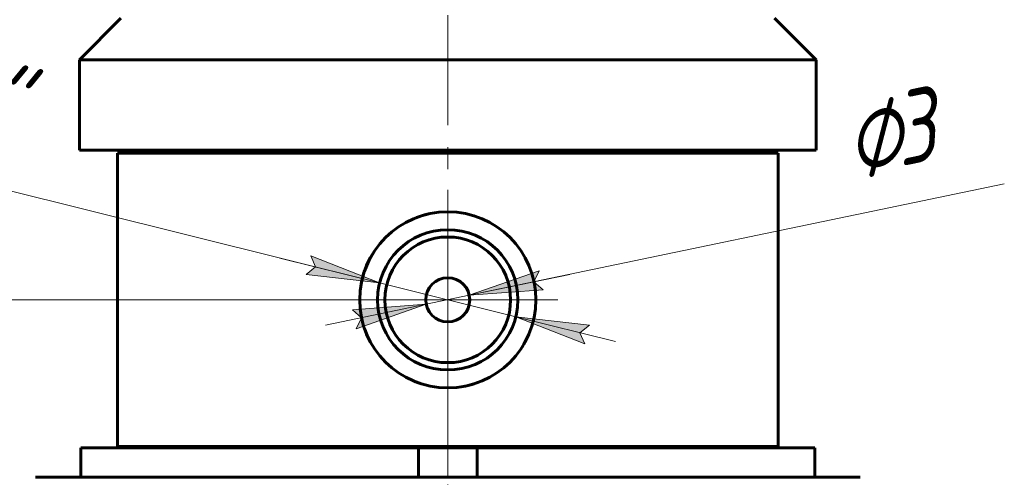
# Model space of a CAD drawing. Header units: millimetres. Extents: x 0 to 210, y 0 to 297.
# Tile 4 of 29: x 40 to 107, y 174 to 205. Entities that reach past the tile are written whole.
import ezdxf

# ---------------------------------------------------------------- set-up
doc = ezdxf.new("R2010")
doc.units = ezdxf.units.MM
for name, pattern in [('K5LT_AXLED', [12, 7.5, -1.5, 1.5, -1.5]), ('K5LT_BASIC', [0]), ('K5LT_THIN', [0])]:
    doc.linetypes.add(name, pattern=pattern)
doc.layers.add('Системный слой', color=7, linetype='Continuous')
doc.layers.add('Системный слой (1)', color=251, linetype='Continuous', true_color=0x6c6c6c)
doc.styles.add('KDIMTEXTSTYLE', font='txt', dxfattribs={"width": 0.96, "oblique": 15, "height": 5})
doc.styles.add('KTEXTSTYLE', font='txt', dxfattribs={"width": 0.96, "height": 5})
doc.dimstyles.new('KDIMSTYLE (1.00)', dxfattribs={"dimtxt": 5, "dimasz": 1, "dimexe": 2, "dimexo": 0, "dimgap": 1, "dimtad": 1, "dimtxsty": 'KDIMTEXTSTYLE', "dimsah": 1, "dimcen": 0, "dimdle": 1, "dimadec": 0, "dimazin": 0, "dimtfac": 0.667, "dimtmove": 0, "dimatfit": 3, "dimfxl": 1, "dimtvp": 1, "dimtolj": 1, "dimtzin": 0, "dimarcsym": 0})

# ---------------------------------------------------------------- blocks, each defined once
blk = doc.blocks.new('U44')
at = {"layer": 'Системный слой (1)', "color": 143, "linetype": 'K5LT_BASIC', "lineweight": 60, "true_color": 0x33acca}
for p, q in [((74.54, 182.422), (74.665, 182.631)), ((74.665, 182.631), (74.784, 182.843)), ((74.784, 182.843), (74.893, 183.06))]:
    blk.add_line(p, q, dxfattribs=at)
blk = doc.blocks.new('U45')
at = {"layer": 'Системный слой (1)', "color": 143, "linetype": 'K5LT_BASIC', "lineweight": 60, "true_color": 0x33acca}
for p, q in [((70.393, 179.714), (70.774, 179.786)), ((70.774, 179.786), (71.149, 179.881)), ((71.149, 179.881), (71.517, 180.001))]:
    blk.add_line(p, q, dxfattribs=at)
blk = doc.blocks.new('U46')
at = {"layer": 'Системный слой (1)', "color": 143, "linetype": 'K5LT_BASIC', "lineweight": 60, "true_color": 0x33acca}
for p, q in [((67.613, 191.348), (67.339, 191.25)), ((67.892, 191.433), (67.613, 191.348)), ((68.176, 191.504), (67.892, 191.433))]:
    blk.add_line(p, q, dxfattribs=at)
blk = doc.blocks.new('U47')
at = {"layer": 'Системный слой (1)', "color": 143, "linetype": 'K5LT_BASIC', "lineweight": 60, "true_color": 0x33acca}
for p, q in [((63.819, 183.647), (63.935, 183.346)), ((63.935, 183.346), (64.066, 183.052)), ((64.066, 183.052), (64.214, 182.766)), ((67.102, 180.135), (67.284, 180.059)), ((67.284, 180.059), (67.469, 179.988)), ((67.469, 179.988), (67.657, 179.924))]:
    blk.add_line(p, q, dxfattribs=at)
blk = doc.blocks.new('U48')
at = {"layer": 'Системный слой (1)', "color": 143, "linetype": 'K5LT_BASIC', "lineweight": 60, "true_color": 0x33acca}
for p, q in [((64.502, 189.004), (64.092, 188.303)), ((64.092, 188.303), (63.785, 187.549)), ((63.785, 187.549), (63.582, 186.757))]:
    blk.add_line(p, q, dxfattribs=at)
blk = doc.blocks.new('D1')
at = {"layer": 'Системный слой (1)'}
for points in [[(33.243, 180.644), (32.585, 185.644), (31.926, 180.644), (32.585, 181.144)], [(32.585, 130.644), (33.243, 135.644), (32.585, 135.144), (31.926, 135.644)]]:
    blk.add_hatch(color=7, dxfattribs=at).paths.add_polyline_path(points)
at = {"layer": 'Системный слой (1)', "color": 7, "linetype": 'K5LT_THIN', "lineweight": 18, "true_color": 0xffffff}
for p, q in [((69.478, 185.644), (30.585, 185.644)), ((31.926, 180.644), (32.585, 185.644)), ((32.585, 185.644), (33.243, 180.644)), ((32.585, 130.644), (32.585, 185.644)), ((32.585, 181.144), (31.926, 180.644)), ((33.243, 180.644), (32.585, 181.144)), ((32.585, 130.644), (31.926, 135.644)), ((31.926, 135.644), (32.585, 135.144)), ((32.585, 135.144), (33.243, 135.644)), ((33.243, 135.644), (32.585, 130.644)), ((69.478, 130.644), (30.585, 130.644))]:
    blk.add_line(p, q, dxfattribs=at)
blk.add_wipeout([(31.585, 154.456), (24.203, 154.456), (24.203, 161.537), (31.585, 161.537)]).dxf.layer = 'Системный слой (1)'
at = {"layer": 'Системный слой (1)', "color": 7, "insert": (24.997, 154.456), "char_height": 5, "attachment_point": 1, "rotation": 90, "style": 'KTEXTSTYLE'}
blk.add_mtext('\\fArial|b0|c204|p34;\\H5.0;\\W1.000;\\Q15;\\fGOST Type AU|b0|i0|c204|p34;\\Q15;\\W0.960;55', dxfattribs=at)
blk = doc.blocks.new('KDIMARROW_01')
at = {"layer": 'Системный слой'}
blk.add_hatch(color=0, dxfattribs=at).paths.add_polyline_path([(-5, -0.658), (0, 0), (-5, 0.658), (-4.5, 0)])
at = {"layer": 'Системный слой', "color": 0, "linetype": 'K5LT_THIN', "lineweight": 18}
for p, q in [((-4.5, 0), (-5, 0.658)), ((-5, 0.658), (0, 0)), ((0, 0), (-5, -0.658)), ((-5, -0.658), (-4.5, 0))]:
    blk.add_line(p, q, dxfattribs=at)
at = {"layer": 'Системный слой (1)', "color": 0, "linetype": 'K5LT_THIN', "lineweight": 18}
blk.add_line((151.474, 130.644), (150.474, 130.644), dxfattribs=at)
blk = doc.blocks.new('D2')
at = {"layer": 'Системный слой (1)'}
for points in [[(64.837, 186.801), (60.145, 188.649), (60.471, 187.889), (59.827, 187.371)], [(78.486, 183.399), (79.13, 183.917), (74.119, 184.488), (78.812, 182.64)]]:
    blk.add_hatch(color=7, dxfattribs=at).paths.add_polyline_path(points)
at = {"layer": 'Системный слой (1)', "color": 7, "linetype": 'K5LT_THIN', "lineweight": 18, "true_color": 0xffffff}
for p, q in [((64.837, 186.801), (58.045, 188.494)), ((64.837, 186.801), (60.145, 188.649)), ((60.145, 188.649), (60.471, 187.889)), ((60.471, 187.889), (59.827, 187.371)), ((59.827, 187.371), (64.837, 186.801)), ((74.119, 184.488), (64.837, 186.801)), ((74.119, 184.488), (78.812, 182.64)), ((79.13, 183.917), (74.119, 184.488)), ((74.119, 184.488), (80.912, 182.795)), ((78.486, 183.399), (79.13, 183.917)), ((78.812, 182.64), (78.486, 183.399))]:
    blk.add_line(p, q, dxfattribs=at)
blk.add_wipeout([(26.133, 197.478), (27.919, 204.641), (42.8, 200.932), (41.014, 193.769)]).dxf.layer = 'Системный слой (1)'
blk.add_line((64.837, 186.801), (23.951, 196.991), dxfattribs=at)
at = {"layer": 'Системный слой (1)', "color": 7, "insert": (27.726, 203.87), "char_height": 5, "attachment_point": 1, "rotation": 346.00519, "style": 'KTEXTSTYLE'}
blk.add_mtext('\\fArial|b0|c204|p34;\\H5.0;\\W1.000;\\Q15;\\fGOST Type AU|b0|i0|c204|p34;\\Q15;\\W0.960;G1/8"', dxfattribs=at)
blk = doc.blocks.new('D3')
at = {"layer": 'Системный слой (1)'}
for points in [[(75.352, 186.87), (75.976, 186.327), (70.947, 185.951), (75.707, 187.616)], [(63.25, 183.672), (68.01, 185.338), (62.981, 184.961), (63.605, 184.419)]]:
    blk.add_hatch(color=7, dxfattribs=at).paths.add_polyline_path(points)
at = {"layer": 'Системный слой (1)', "color": 7, "linetype": 'K5LT_THIN', "lineweight": 18, "true_color": 0xffffff}
for p, q in [((75.707, 187.616), (70.947, 185.951)), ((70.947, 185.951), (77.799, 187.38)), ((75.352, 186.87), (75.707, 187.616)), ((75.976, 186.327), (75.352, 186.87)), ((68.01, 185.338), (70.947, 185.951)), ((70.947, 185.951), (75.976, 186.327)), ((68.01, 185.338), (61.157, 183.908)), ((68.01, 185.338), (62.981, 184.961)), ((63.25, 183.672), (68.01, 185.338)), ((62.981, 184.961), (63.605, 184.419)), ((63.605, 184.419), (63.25, 183.672))]:
    blk.add_line(p, q, dxfattribs=at)
blk.add_wipeout([(97.36, 192.482), (95.852, 199.709), (103.406, 201.285), (104.913, 194.058)]).dxf.layer = 'Системный слой (1)'
blk.add_line((70.947, 185.951), (107.39, 193.553), dxfattribs=at)
at = {"layer": 'Системный слой (1)', "color": 7, "char_height": 5, "attachment_point": 1, "rotation": 11.78395, "style": 'KTEXTSTYLE'}
for s, insert in [('\\fArial|b0|c204|p34;\\H5.0;\\W1.000;\\Q15;\\fGOST Type AU|b0|i0|c204|p34;\\Q15;\\W0.960;⌀', (96.015, 198.931)), ('\\fArial|b0|c204|p34;\\H5.0;\\W1.000;\\Q15;\\fGOST Type AU|b0|i0|c204|p34;\\Q15;\\W0.960;3', (99.252, 199.607))]:
    blk.add_mtext(s, dxfattribs=dict(at, insert=insert))
blk = doc.blocks.new('U67')
at = {"layer": 'Системный слой (1)', "color": 30, "linetype": 'K5LT_AXLED', "lineweight": 18, "true_color": 0xff8000}
for q in [(69.478, 193.644), (61.478, 185.644), (77.478, 185.644), (69.478, 177.644)]:
    blk.add_line((69.478, 185.644), q, dxfattribs=at)

msp = doc.modelspace()

# ---------------------------------------------------------------- linework, layer by layer
at = {"layer": 'Системный слой (1)', "color": 143, "linetype": 'K5LT_BASIC', "lineweight": 60, "true_color": 0x33acca}
for p, q in [((44.388, 202.016), (47.217, 204.844)), ((94.569, 202.016), (91.74, 204.844)), ((44.388, 195.844), (44.388, 202.016)), ((44.388, 202.016), (94.569, 202.016)), ((94.569, 195.844), (94.569, 202.016)), ((44.388, 195.844), (94.569, 195.844)), ((46.978, 195.644), (91.978, 195.644)), ((46.978, 175.644), (46.978, 195.644)), ((61.788, 195.644), (61.788, 195.844)), ((77.169, 195.644), (77.169, 195.844)), ((91.978, 175.644), (91.978, 195.644)), ((44.478, 175.544), (44.478, 173.544)), ((45.478, 175.544), (44.478, 175.544)), ((45.478, 175.544), (46.171, 175.544)), ((47.162, 175.544), (46.171, 175.544)), ((46.978, 175.644), (91.978, 175.644)), ((47.162, 175.544), (66.606, 175.544)), ((61.788, 175.544), (61.788, 175.644)), ((67.478, 175.544), (66.606, 175.544)), ((68.478, 175.544), (67.478, 175.544)), ((67.478, 175.544), (67.478, 173.544)), ((68.478, 175.544), (70.478, 175.544)), ((71.478, 175.544), (70.478, 175.544)), ((71.478, 173.544), (71.478, 175.544)), ((72.351, 175.544), (71.478, 175.544)), ((72.351, 175.544), (91.794, 175.544)), ((77.169, 175.544), (77.169, 175.644)), ((92.786, 175.544), (91.794, 175.544)), ((92.786, 175.544), (93.478, 175.544)), ((94.478, 175.544), (93.478, 175.544)), ((94.478, 173.544), (94.478, 175.544)), ((97.564, 173.544), (41.393, 173.544))]:
    msp.add_line(p, q, dxfattribs=at)
for radius in [6, 4.783, 4.283, 1.5]:
    msp.add_circle((69.478, 185.644), radius, dxfattribs=at)

# ---------------------------------------------------------------- block references
at = {"layer": 'Системный слой (1)'}
for name in ['U46', 'U48', 'U47', 'U44', 'U45']:
    msp.add_blockref(name, (0, 0), dxfattribs=at)

# ---------------------------------------------------------------- next in the draw order: dimensions: what is measured, and where the dimension line sits
at = {"layer": 'Системный слой (1)', "color": 7}
dim = msp.add_linear_dim(base=(32.585, 130.644), p1=(69.478, 185.644), p2=(69.478, 130.644), angle=90, dimstyle='KDIMSTYLE (1.00)', override={"dimexo": 0, "dimpost": '\\fGOST Type AU|b0|c204|p34;\\H5.0;\\W0.960;\\Q15;<>', "dimblk1": 'KDIMARROW_01', "dimblk2": 'KDIMARROW_01', "dimse1": 0, "dimse2": 0, "dimclrt": 7, "dimtol": 1, "dimtp": 0, "dimtm": 0, "dimtdec": 5, "dimtolj": 1}, dxfattribs=at)
dim.commit()
dim.dimension.update_dxf_attribs({"geometry": 'D1', "text_midpoint": (32.585, 158.144), "dimtype": 160})

# ---------------------------------------------------------------- next in the draw order: linework, layer by layer
at = {"layer": 'Системный слой (1)', "color": 30, "linetype": 'K5LT_AXLED', "lineweight": 18, "true_color": 0xff8000}
msp.add_line((69.478, 162.544), (69.478, 175.544), dxfattribs=at)

# ---------------------------------------------------------------- next in the draw order: dimensions: what is measured, and where the dimension line sits
at = {"layer": 'Системный слой (1)', "color": 7}
dim = msp.add_diameter_dim_2p(p1=(74.119, 184.488), p2=(64.837, 186.801), text='\\fGOST Type AU|b0|c204|p34;\\H5.0;\\W0.960;\\Q15;\\fGOST Type AU|b0|c204|p34;\\H5.0;\\W0.960;\\Q15;\\fGOST Type AU|b0|i0|c204|p34;\\Q15;G1/8"', dimstyle='KDIMSTYLE (1.00)', override={"dimblk1": 'KDIMARROW_01', "dimblk2": 'KDIMARROW_01', "dimclrt": 7, "dimatfit": 2, "dimtolj": 1}, dxfattribs=at)
dim.commit()
dim.dimension.update_dxf_attribs({"geometry": 'D2', "text_midpoint": (33.642, 194.576), "dimtype": 163})

# ---------------------------------------------------------------- next in the draw order: dimensions: what is measured, and where the dimension line sits
dim = msp.add_diameter_dim_2p(p1=(68.01, 185.338), p2=(70.947, 185.951), dimstyle='KDIMSTYLE (1.00)', override={"dimpost": '\\fGOST Type AU|b0|c204|p34;\\H5.0;\\W0.960;\\Q15;<>', "dimblk1": 'KDIMARROW_01', "dimblk2": 'KDIMARROW_01', "dimclrt": 7, "dimtol": 1, "dimtp": 0, "dimtm": 0, "dimtdec": 5, "dimatfit": 2, "dimtolj": 1}, dxfattribs=at)
dim.commit()
dim.dimension.update_dxf_attribs({"geometry": 'D3', "text_midpoint": (101.498, 192.324), "dimtype": 163})

# ---------------------------------------------------------------- next in the draw order: linework, layer by layer
at = {"layer": 'Системный слой (1)', "color": 30, "linetype": 'K5LT_AXLED', "lineweight": 18, "true_color": 0xff8000}
msp.add_line((69.478, 173.544), (69.478, 240.644), dxfattribs=at)

# ---------------------------------------------------------------- next in the draw order: block references
at = {"layer": 'Системный слой (1)'}
msp.add_blockref('U67', (0, 0), dxfattribs=at)

doc.saveas('drawing.dxf')
